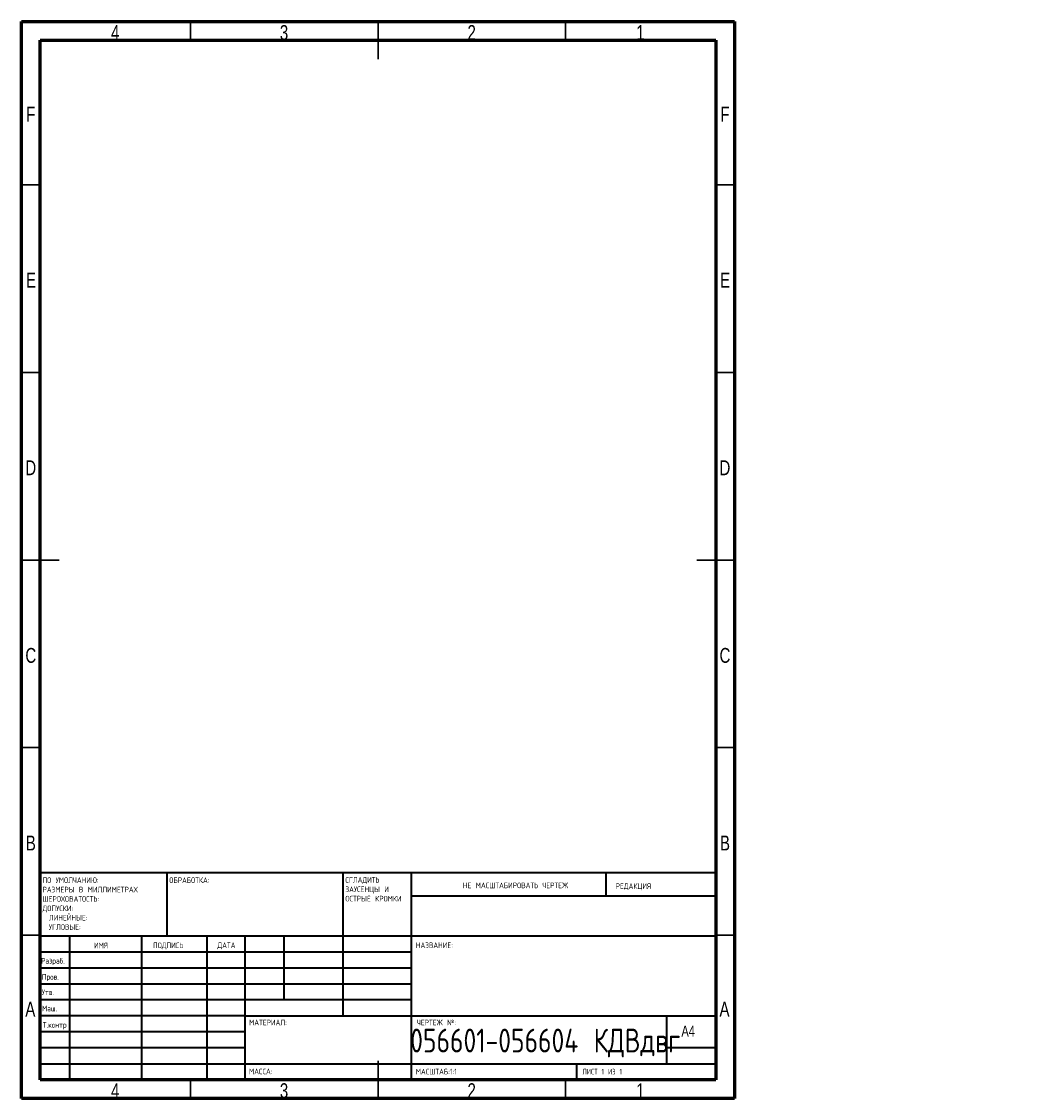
# Model space of a CAD drawing. Header units: millimetres. Extents: x -213 to 282, y -2497 to 292.
# Tile 5 of 5: x 15 to 282, y 5 to 292. Entities that reach past the tile are written whole.
import ezdxf

# ---------------------------------------------------------------- set-up
doc = ezdxf.new("R2010")
doc.units = ezdxf.units.MM
doc.styles.add('SLDTEXTSTYLE0', font='TXT', dxfattribs={"width": 0.75, "bigfont": 'bigfont'})
doc.styles.add('SLDTEXTSTYLE1', font='TXT', dxfattribs={"width": 0.75})
doc.styles.add('SLDTEXTSTYLE2', font='TXT', dxfattribs={"width": 0.681818, "bigfont": 'bigfont'})

# ---------------------------------------------------------------- blocks, each defined once
blk = doc.blocks.new('SW_NOTE_0')
at = {"color": 0, "linetype": 'Continuous', "lineweight": 0, "char_height": 1.5, "attachment_point": 1, "style": 'SLDTEXTSTYLE0'}
for s, insert in [('\\M+18452\\M+18443\\M+1844C\\M+18440\\M+18444\\M+18449\\M+18453\\M+1845D', (0, 1.93)), ('\\M+18448\\M+18440\\M+18454\\M+18452\\M+18445\\M+1844E\\M+18457\\M+1845C \\M+18449', (0, -0.57)), ('\\M+1844F\\M+18452\\M+18453\\M+18451\\M+1845C\\M+18445 \\M+1844B\\M+18451\\M+1844F\\M+1844D\\M+1844B\\M+18449', (0, -3.07))]:
    blk.add_mtext(s, dxfattribs=dict(at, insert=insert))
blk = doc.blocks.new('SW_NOTE_1')
at = {"color": 0, "linetype": 'Continuous', "lineweight": 0, "char_height": 1.5, "attachment_point": 1, "style": 'SLDTEXTSTYLE0'}
for s, insert in [('\\M+18450\\M+1844F \\M+18454\\M+1844D\\M+1844F\\M+1844C\\M+18458\\M+18440\\M+1844E\\M+18449\\M+1845F:', (0, 1.93)), ('\\M+18451\\M+18440\\M+18448\\M+1844D\\M+18445\\M+18451\\M+1845C \\M+18442 \\M+1844D\\M+18449\\M+1844C\\M+1844C\\M+18449\\M+1844D\\M+18445\\M+18453\\M+18451\\M+18440\\M+18456', (0, -0.57)), ('\\M+18459\\M+18445\\M+18451\\M+1844F\\M+18456\\M+1844F\\M+18442\\M+18440\\M+18453\\M+1844F\\M+18452\\M+18453\\M+1845D:', (0, -3.07)), ('\\M+18444\\M+1844F\\M+18450\\M+18454\\M+18452\\M+1844B\\M+18449:', (0, -5.57)), ('\\M+1844C\\M+18449\\M+1844E\\M+18445\\M+1844A\\M+1844E\\M+1845C\\M+18445:', (1.69, -8.07)), ('\\M+18454\\M+18443\\M+1844C\\M+1844F\\M+18442\\M+1845C\\M+18445:', (1.69, -10.57))]:
    blk.add_mtext(s, dxfattribs=dict(at, insert=insert))

msp = doc.modelspace()

# ---------------------------------------------------------------- linework, layer by layer
at = {"color": 7, "linetype": 'Continuous', "lineweight": 60}
for p, q in [((15, 5), (15, 292)), ((15, 292), (205, 292)), ((205, 292), (205, 5)), ((20, 10), (20, 287)), ((20, 287), (200, 287)), ((200, 287), (200, 10)), ((200, 10), (20, 10)), ((205, 5), (15, 5))]:
    msp.add_line(p, q, dxfattribs=at)
at = {"color": 7, "linetype": 'Continuous', "lineweight": 30}
for p, q in [((60, 287), (60, 292)), ((110, 287), (110, 292)), ((110, 292), (110, 282)), ((160, 287), (160, 292)), ((20, 248.5), (15, 248.5)), ((200, 248.5), (205, 248.5)), ((20, 198.5), (15, 198.5)), ((200, 198.5), (205, 198.5)), ((20, 148.5), (15, 148.5)), ((15, 148.5), (25, 148.5)), ((205, 148.5), (195, 148.5)), ((200, 148.5), (205, 148.5)), ((20, 98.5), (15, 98.5)), ((200, 98.5), (205, 98.5)), ((20, 48.5), (15, 48.5)), ((200, 48.5), (205, 48.5)), ((110, 5), (110, 15)), ((60, 10), (60, 5)), ((110, 10), (110, 5)), ((160, 10), (160, 5))]:
    msp.add_line(p, q, dxfattribs=at)
at = {"color": 7, "linetype": 'Continuous', "lineweight": 40}
for p, q in [((20, 65.25), (200, 65.25)), ((20, 65.25), (20, 10)), ((53.8, 48.25), (53.8, 65.25)), ((100.6, 65.25), (100.6, 27)), ((118.8, 65.25), (118.8, 10)), ((170.8, 58.88), (170.8, 65.25)), ((200, 58.88), (118.8, 58.88)), ((200, 48.25), (20, 48.25)), ((27.8, 48.25), (27.8, 10)), ((46.99, 48.25), (46.99, 10)), ((64.4, 48.25), (64.4, 10)), ((74.6, 10), (74.6, 48.25)), ((85, 31.25), (85, 48.25)), ((118.8, 44), (20, 44)), ((118.8, 39.75), (20, 39.75)), ((118.8, 35.5), (20, 35.5)), ((118.8, 31.25), (20, 31.25)), ((74.6, 27), (20, 27)), ((74.6, 27), (200, 27)), ((187, 14.25), (187, 27)), ((74.6, 22.75), (20, 22.75)), ((74.6, 18.5), (20, 18.5)), ((200, 18.5), (187, 18.5)), ((20, 14.25), (200, 14.25)), ((163, 10), (163, 14.25))]:
    msp.add_line(p, q, dxfattribs=at)

# ---------------------------------------------------------------- block references
at = {"color": 7, "linetype": 'Continuous', "lineweight": 0}
for name, p in [('SW_NOTE_1', (20.59, 61.99)), ('SW_NOTE_0', (101.31, 62.07))]:
    msp.add_blockref(name, p, dxfattribs=at)

# ---------------------------------------------------------------- texts
for s, insert, char_height, attachment_point, style in [('4', (39.96, 291.06), 3.97, 2, 'SLDTEXTSTYLE1'), ('3', (84.96, 291.06), 3.97, 2, 'SLDTEXTSTYLE1'), ('2', (134.96, 291.06), 3.97, 2, 'SLDTEXTSTYLE1'), ('1', (179.96, 291.06), 3.97, 2, 'SLDTEXTSTYLE1'), ('F', (17.46, 269.31), 3.97, 2, 'SLDTEXTSTYLE1'), ('F', (202.46, 269.31), 3.97, 2, 'SLDTEXTSTYLE1'), ('E', (17.51, 225.06), 3.97, 2, 'SLDTEXTSTYLE1'), ('E', (202.51, 225.06), 3.97, 2, 'SLDTEXTSTYLE1'), ('D', (17.45, 175.06), 3.97, 2, 'SLDTEXTSTYLE1'), ('D', (202.45, 175.06), 3.97, 2, 'SLDTEXTSTYLE1'), ('C', (17.46, 125.06), 3.97, 2, 'SLDTEXTSTYLE1'), ('C', (202.46, 125.06), 3.97, 2, 'SLDTEXTSTYLE1'), ('B', (17.47, 75.06), 3.97, 2, 'SLDTEXTSTYLE1'), ('B', (202.47, 75.06), 3.97, 2, 'SLDTEXTSTYLE1'), ('\\M+1844F\\M+18441\\M+18451\\M+18440\\M+18441\\M+1844F\\M+18453\\M+1844B\\M+18440:', (54.37, 63.92), 1.5, 1, 'SLDTEXTSTYLE0'), ('\\M+1844E\\M+18445 \\M+1844D\\M+18440\\M+18452\\M+18459\\M+18453\\M+18440\\M+18441\\M+18449\\M+18451\\M+1844F\\M+18442\\M+18440\\M+18453\\M+1845D \\M+18458\\M+18445\\M+18451\\M+18453\\M+18445\\M+18447', (132.61, 62.53), 1.5, 1, 'SLDTEXTSTYLE0'), ('\\M+18451\\M+18445\\M+18444\\M+18440\\M+1844B\\M+18457\\M+18449\\M+18460', (173.33, 62.33), 1.5, 1, 'SLDTEXTSTYLE0'), ('\\M+18449\\M+1844D\\M+18460', (34.32, 46.5), 1.5, 1, 'SLDTEXTSTYLE0'), ('\\M+18450\\M+1844F\\M+18444\\M+18450\\M+18449\\M+18452\\M+1845D', (50.03, 46.56), 1.5, 1, 'SLDTEXTSTYLE0'), ('\\M+18444\\M+18440\\M+18453\\M+18440', (67.21, 46.58), 1.5, 1, 'SLDTEXTSTYLE0'), ('\\M+1844E\\M+18440\\M+18448\\M+18442\\M+18440\\M+1844E\\M+18449\\M+18445:', (120.07, 46.58), 1.5, 1, 'SLDTEXTSTYLE0'), ('\\M+18451\\M+18470\\M+18478\\M+18482\\M+18470\\M+18471.', (20.21, 42.43), 1.5, 1, 'SLDTEXTSTYLE0'), ('\\M+18450\\M+18482\\M+18480\\M+18472.', (20.41, 38.15), 1.5, 1, 'SLDTEXTSTYLE0'), ('\\M+18454\\M+18484\\M+18472.', (20.4, 34.06), 1.5, 1, 'SLDTEXTSTYLE0'), ('A', (17.34, 30.81), 3.97, 2, 'SLDTEXTSTYLE1'), ('\\M+1844D\\M+18470\\M+1848A.', (20.46, 29.73), 1.5, 1, 'SLDTEXTSTYLE0'), ('A', (202.34, 30.81), 3.97, 2, 'SLDTEXTSTYLE1'), ('\\M+1844D\\M+18440\\M+18453\\M+18445\\M+18451\\M+18449\\M+18440\\M+1844C:', (75.65, 25.99), 1.5, 1, 'SLDTEXTSTYLE0'), ('\\M+18458\\M+18445\\M+18451\\M+18453\\M+18445\\M+18447 \\M+18782:', (120.37, 25.99), 1.5, 1, 'SLDTEXTSTYLE0'), ('\\M+18453.\\M+1847B\\M+18480\\M+1847E\\M+18484\\M+18482', (20.67, 25.35), 1.5, 1, 'SLDTEXTSTYLE0'), ('056601-056604 \\M+1844B\\M+18444\\M+18442\\M+18474\\M+18472\\M+18473', (154.57, 23.61), 6.35, 2, 'SLDTEXTSTYLE0'), ('A4', (190.87, 24.41), 2.91, 1, 'SLDTEXTSTYLE1'), ('\\M+1844D\\M+18440\\M+18452\\M+18452\\M+18440:', (75.62, 12.95), 1.4986, 1, 'SLDTEXTSTYLE0'), ('\\M+1844D\\M+18440\\M+18452\\M+18459\\M+18453\\M+18440\\M+18441:1:1', (120.07, 12.9), 1.5, 1, 'SLDTEXTSTYLE0'), ('\\M+1844C\\M+18449\\M+18452\\M+18453 1 \\M+18449\\M+18448 1', (164.48, 12.9), 1.5, 1, 'SLDTEXTSTYLE2'), ('4', (39.96, 9.06), 3.97, 2, 'SLDTEXTSTYLE1'), ('3', (84.96, 9.06), 3.97, 2, 'SLDTEXTSTYLE1'), ('2', (134.96, 9.06), 3.97, 2, 'SLDTEXTSTYLE1'), ('1', (179.96, 9.06), 3.97, 2, 'SLDTEXTSTYLE1')]:
    msp.add_mtext(s, dxfattribs=dict(at, insert=insert, char_height=char_height, attachment_point=attachment_point, style=style))

doc.saveas('drawing.dxf')
